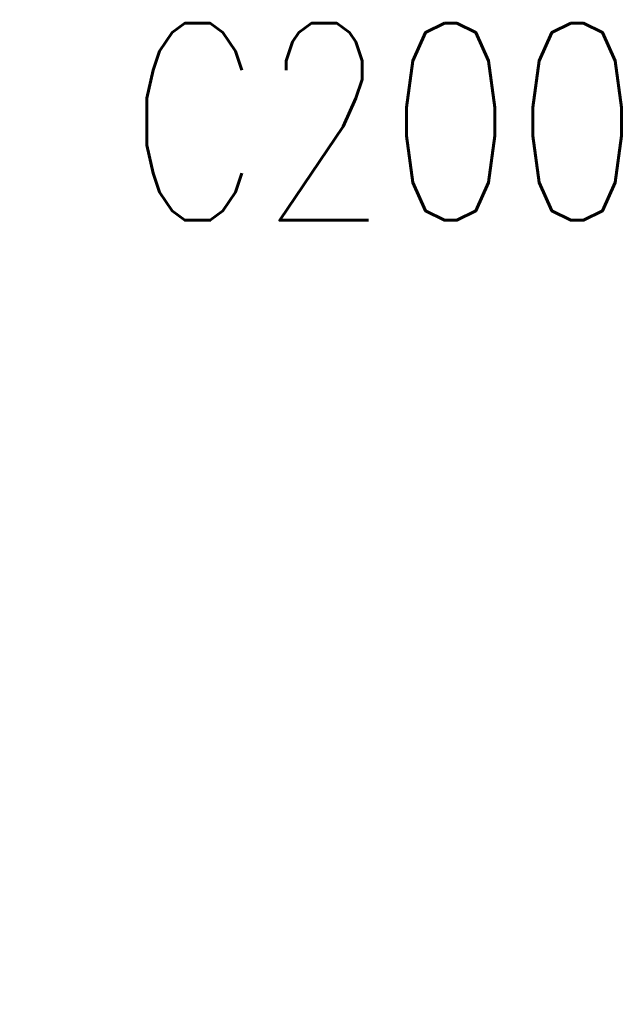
# Model space of a CAD drawing. Extents: x -3908 to 11948, y -2965 to 7442.
# Tile 9 of 42: x 3179 to 3293, y 1465 to 1657. Entities that reach past the tile are written whole.
import ezdxf
from ezdxf.enums import TextEntityAlignment as Align

# ---------------------------------------------------------------- set-up
doc = ezdxf.new("R2010")
doc.units = 0
doc.header["$MEASUREMENT"] = 0
doc.layers.get('0').update_dxf_attribs({"linetype": 'CONTINUOUS'})
for name, color, linetype in [('PADS_TOP', 9, 'CONTINUOUS'), ('PART_NAME_01', 7, 'CONTINUOUS'), ('PART_TOP_2DLINE_01', 7, 'CONTINUOUS')]:
    doc.layers.add(name, color=color, linetype=linetype)
doc.styles.add('W5', font='simplex', dxfattribs={"width": 0.75})

# ---------------------------------------------------------------- blocks, each defined once
blk = doc.blocks.new('SMOOTH_7')
at = {"const_width": 3.5}
blk.add_lwpolyline([(-1.75, 0, 1), (1.75, 0, 1)], format="xyb", close=True, dxfattribs=at)
blk = doc.blocks.new('PART_BODY_TOP_304')
at = {"layer": 'PART_TOP_2DLINE_01', "const_width": 7}
blk.add_lwpolyline([(-98, 75), (98, 75), (98, -75), (-98, -75)], close=True, dxfattribs=at)
at = {"layer": 'PART_TOP_2DLINE_01'}
for p in [(-98, 75), (98, 75), (-98, -75), (98, -75)]:
    blk.add_blockref('SMOOTH_7', p, dxfattribs=at)
blk = doc.blocks.new('PAD_18')
at = {"const_width": 50}
blk.add_lwpolyline([(-65, 0), (65, 0)], dxfattribs=at)
blk = doc.blocks.new('STK_TOP_49')
at = {"layer": 'PADS_TOP', "rotation": 90}
blk.add_blockref('PAD_18', (0, 0), dxfattribs=at)
blk = doc.blocks.new('SYM_TOP_30')
for name, p in [('STK_TOP_49', (-62, 0)), ('STK_TOP_49', (62, 0)), ('PART_BODY_TOP_304', (0, 0))]:
    blk.add_blockref(name, p)
blk = doc.blocks.new('PART_TOP_334')
blk.add_blockref('SYM_TOP_30', (0, 0))
at = {"layer": 'PART_NAME_01', "style": 'W5', "width": 0.75}
blk.add_text('C200', height=38.5, rotation=180, dxfattribs=at).set_placement((-175, -82.5), align=Align.MIDDLE_CENTER)

msp = doc.modelspace()

# ---------------------------------------------------------------- block references
at = {"rotation": 180}
msp.add_blockref('PART_TOP_334', (3075, 1555), dxfattribs=at)

doc.saveas('drawing.dxf')
